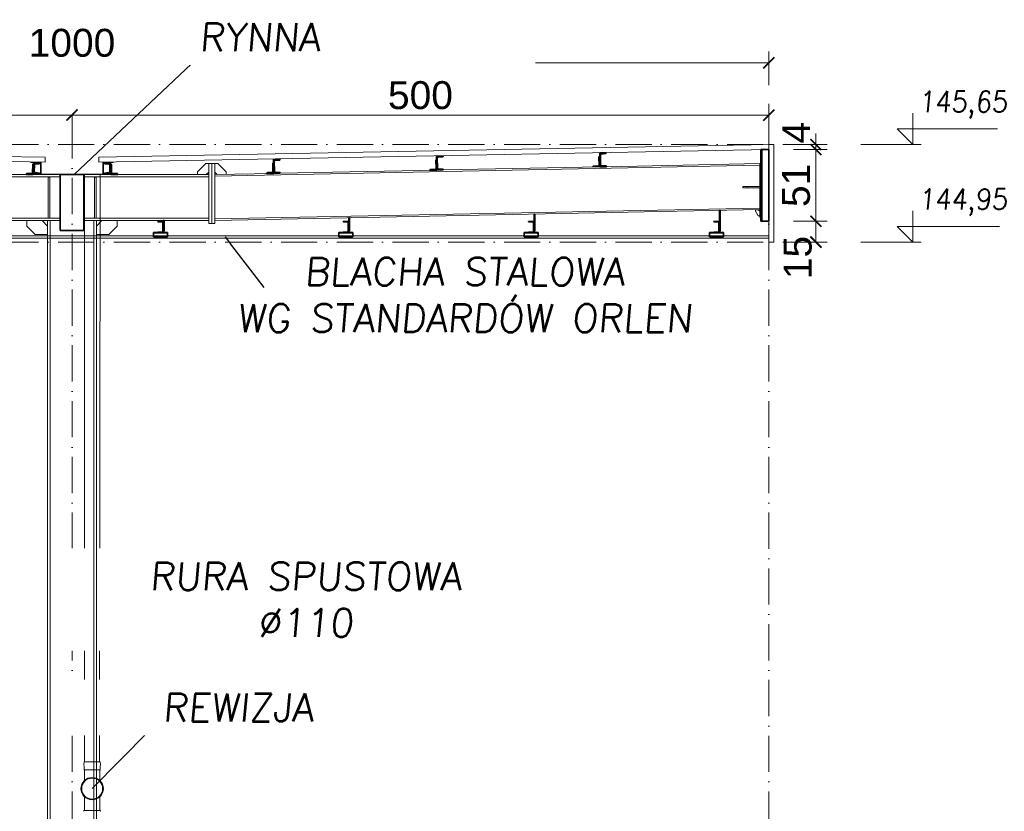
# Model space of a CAD drawing. Extents: x 64716 to 7565828, y -87108 to 5881792.
# Tile 65 of 160: x 100809 to 107874, y 21513 to 27191. Entities that reach past the tile are written whole.
import ezdxf

# ---------------------------------------------------------------- set-up
doc = ezdxf.new("R2010")
doc.units = 0
doc.header["$MEASUREMENT"] = 0
doc.linetypes.add('DASHDOT', pattern=[20, 13, -3.4, 0.2, -3.4])
for name, color, linetype in [('100_rzut_okna', 1, 'Continuous'), ('Rbcs_EX_Profile', 7, 'Continuous'), ('TB_CIENKA', 5, 'Continuous'), ('xxOś 2_rysunek_Widok ogólny_Dimension_', 7, 'Continuous')]:
    doc.layers.add(name, color=color, linetype=linetype)
for name, color, linetype, lineweight in [('a___wymiary', 46, 'Continuous', 18), ('BK_0.13', 4, 'Continuous', 9), ('BK_Opisy', 31, 'Continuous', 20), ('BK_Osie', 6, 'DASHDOT', 5), ('elementy wyposażenia', 95, 'Continuous', 15), ('gruby', 7, 'Continuous', 35), ('linii', 7, 'Continuous', 15), ('LINII OPIS', 7, 'Continuous', 9)]:
    doc.layers.add(name, color=color, linetype=linetype, lineweight=lineweight)
doc.styles.add('ARIAL', font='arial.ttf')
doc.styles.add('RBCS_dim1', font='simplex.shx', dxfattribs={"width": 0.9, "oblique": 5, "height": 3})
doc.styles.add('styl1', font='simplex.shx', dxfattribs={"oblique": 5})
doc.dimstyles.new('mosstowy 1-100', dxfattribs={"dimscale": 20, "dimtxt": 10, "dimasz": 4, "dimexe": 4, "dimexo": 4, "dimgap": 2, "dimtad": 1, "dimdec": 0, "dimlfac": 0.1, "dimtxsty": 'ARIAL', "dimblk": 'ARCHTICK', "dimcen": 4, "dimclrd": 4, "dimclre": 4, "dimclrt": 256, "dimadec": 0, "dimazin": 0, "dimtfac": 1, "dimtdec": 0, "dimtmove": 1, "dimatfit": 3, "dimfxl": 8, "dimfxlon": 1, "dimlwd": 9, "dimlwe": 9, "dimarcsym": 0})

# ---------------------------------------------------------------- blocks, each defined once
blk = doc.blocks.new('_ArchTick')
at = {"layer": '100_rzut_okna', "color": 0, "linetype": 'Continuous', "const_width": 0.15}
blk.add_lwpolyline([(-0.5, -0.5), (0.5, 0.5)], dxfattribs=at)
blk = doc.blocks.new('*D665')
at = {"layer": 'a___wymiary', "color": 4, "lineweight": 9}
for p, q in [((106362.3, 25745.4), (106602.3, 25745.4)), ((106522.3, 25595.4), (106522.3, 25745.4)), ((106362.3, 25595.4), (106602.3, 25595.4))]:
    blk.add_line(p, q, dxfattribs=at)
at = {"layer": 'Defpoints', "color": 0}
for p in [(106159.4, 25745.4), (106522.3, 25745.4), (106219.4, 25595.4)]:
    blk.add_point(p, dxfattribs=at)
at = {"layer": 'a___wymiary', "color": 4, "lineweight": 9, "xscale": 80, "yscale": 80, "zscale": 80}
for p, rotation in [((106522.3, 25745.4), 90), ((106522.3, 25595.4), 270)]:
    blk.add_blockref('_ArchTick', p, dxfattribs=dict(at, rotation=rotation))
at = {"layer": 'a___wymiary', "insert": (106392.5, 25484.8), "char_height": 200, "attachment_point": 5, "rotation": 90, "style": 'ARIAL'}
blk.add_mtext('15', dxfattribs=at)
blk = doc.blocks.new('*D666')
at = {"layer": 'a___wymiary', "color": 4, "lineweight": 9}
for p, q in [((106362.3, 26259.4), (106602.3, 26259.4)), ((106522.3, 25745.4), (106522.3, 26259.4)), ((106362.3, 25745.4), (106602.3, 25745.4))]:
    blk.add_line(p, q, dxfattribs=at)
at = {"layer": 'Defpoints', "color": 0}
for p in [(106159.4, 26259.4), (106522.3, 26259.4), (106159.4, 25745.4)]:
    blk.add_point(p, dxfattribs=at)
at = {"layer": 'a___wymiary', "color": 4, "lineweight": 9, "xscale": 80, "yscale": 80, "zscale": 80}
for p, rotation in [((106522.3, 26259.4), 90), ((106522.3, 25745.4), 270)]:
    blk.add_blockref('_ArchTick', p, dxfattribs=dict(at, rotation=rotation))
at = {"layer": 'a___wymiary', "insert": (106380.2, 26002.4), "char_height": 200, "attachment_point": 5, "rotation": 90, "style": 'ARIAL'}
blk.add_mtext('51', dxfattribs=at)
blk = doc.blocks.new('*D667')
at = {"layer": 'a___wymiary', "color": 4, "lineweight": 9}
for p, q in [((106522.3, 26295.4), (106522.3, 26375.4)), ((106362.3, 26295.4), (106602.3, 26295.4)), ((106522.3, 26259.4), (106522.3, 26295.4)), ((106362.3, 26259.4), (106602.3, 26259.4)), ((106522.3, 26259.4), (106522.3, 26179.4))]:
    blk.add_line(p, q, dxfattribs=at)
at = {"layer": 'Defpoints', "color": 0}
for p in [(106201.9, 26295.4), (106522.3, 26295.4), (106159.4, 26259.4)]:
    blk.add_point(p, dxfattribs=at)
at = {"layer": 'a___wymiary', "color": 4, "lineweight": 9, "xscale": 80, "yscale": 80, "zscale": 80}
for p, rotation in [((106522.3, 26295.4), 270), ((106522.3, 26259.4), 90)]:
    blk.add_blockref('_ArchTick', p, dxfattribs=dict(at, rotation=rotation))
at = {"layer": 'a___wymiary', "insert": (106380.3, 26379.9), "char_height": 200, "attachment_point": 5, "rotation": 90, "style": 'ARIAL'}
blk.add_mtext('4', dxfattribs=at)
blk = doc.blocks.new('*D669')
at = {"layer": 'a___wymiary', "color": 4, "lineweight": 9}
for p, q in [((96184.4, 26375.4), (96184.4, 26586.3)), ((96184.4, 26506.3), (101184.4, 26506.3)), ((101184.4, 26506.3), (101184.4, 26426.3))]:
    blk.add_line(p, q, dxfattribs=at)
at = {"layer": 'Defpoints', "color": 0}
for p in [(101184.4, 26509.4), (101184.4, 26506.3), (96184.4, 26295.4)]:
    blk.add_point(p, dxfattribs=at)
at = {"layer": 'a___wymiary', "color": 4, "lineweight": 9, "xscale": 80, "yscale": 80, "zscale": 80, "rotation": 180}
blk.add_blockref('_ArchTick', (96184.4, 26506.3), dxfattribs=at)
at = {"layer": 'a___wymiary', "color": 4, "lineweight": 9, "xscale": 80, "yscale": 80, "zscale": 80}
blk.add_blockref('_ArchTick', (101184.4, 26506.3), dxfattribs=at)
at = {"layer": 'a___wymiary', "insert": (98684.4, 26648.4), "char_height": 200, "attachment_point": 5, "style": 'ARIAL'}
blk.add_mtext('500', dxfattribs=at)
blk = doc.blocks.new('*D670')
at = {"layer": 'a___wymiary', "color": 4, "lineweight": 9}
for p, q in [((106184.4, 26375.4), (106184.4, 26586.3)), ((101184.4, 26506.3), (101184.4, 26426.3)), ((101184.4, 26506.3), (106184.4, 26506.3))]:
    blk.add_line(p, q, dxfattribs=at)
at = {"layer": 'Defpoints', "color": 0}
for p in [(101184.4, 26509.4), (106184.4, 26506.3), (106184.4, 26295.4)]:
    blk.add_point(p, dxfattribs=at)
at = {"layer": 'a___wymiary', "color": 4, "lineweight": 9, "xscale": 80, "yscale": 80, "zscale": 80, "rotation": 180}
blk.add_blockref('_ArchTick', (101184.4, 26506.3), dxfattribs=at)
at = {"layer": 'a___wymiary', "color": 4, "lineweight": 9, "xscale": 80, "yscale": 80, "zscale": 80}
blk.add_blockref('_ArchTick', (106184.4, 26506.3), dxfattribs=at)
at = {"layer": 'a___wymiary', "insert": (103684.4, 26648.4), "char_height": 200, "attachment_point": 5, "style": 'ARIAL'}
blk.add_mtext('500', dxfattribs=at)
blk = doc.blocks.new('*D671')
at = {"layer": 'a___wymiary', "color": 4, "lineweight": 9}
for p, q in [((96184.4, 26721.5), (96184.4, 26961.5)), ((106184.4, 26721.5), (106184.4, 26961.5)), ((106184.4, 26881.5), (96184.4, 26881.5))]:
    blk.add_line(p, q, dxfattribs=at)
at = {"layer": 'Defpoints', "color": 0}
for p in [(96184.4, 26881.5), (96184.4, 26430.3), (106184.4, 26430.3)]:
    blk.add_point(p, dxfattribs=at)
at = {"layer": 'a___wymiary', "color": 4, "lineweight": 9, "xscale": 80, "yscale": 80, "zscale": 80, "rotation": 180}
blk.add_blockref('_ArchTick', (96184.4, 26881.5), dxfattribs=at)
at = {"layer": 'a___wymiary', "color": 4, "lineweight": 9, "xscale": 80, "yscale": 80, "zscale": 80}
blk.add_blockref('_ArchTick', (106184.4, 26881.5), dxfattribs=at)
at = {"layer": 'a___wymiary', "insert": (101184.4, 27023.7), "char_height": 200, "attachment_point": 5, "style": 'ARIAL'}
blk.add_mtext('1000', dxfattribs=at)
blk = doc.blocks.new('ghgfhhfh')
at = {"layer": 'gruby', "linetype": 'Continuous'}
for p, q in [((-58465.5, -44415.5), (-58457.5, -44415.5)), ((-58465.5, -44415.5), (-58465.5, -44440.5)), ((-58407.5, -44415.5), (-58457.5, -44415.5)), ((-58457.5, -44415.5), (-58457.5, -44929.5)), ((-58412, -44415.5), (-58453, -44415.5)), ((-58407.5, -44929.5), (-58407.5, -44415.5)), ((-61915.5, -44485.2), (-61961.5, -44486.1)), ((-61961.5, -44486.1), (-61959.5, -44586.1)), ((-61956.7, -44501.6), (-61956.2, -44498.9)), ((-61955.3, -44570.5), (-61956.7, -44501.6)), ((-61956.2, -44498.9), (-61954.8, -44496.6)), ((-61954.8, -44496.6), (-61952.5, -44495)), ((-61952.5, -44495), (-61950.4, -44494.5)), ((-61950.4, -44494.5), (-61918.2, -44491.2)), ((-61918.2, -44491.2), (-61917.3, -44491)), ((-61917.3, -44491), (-61916.3, -44490.3)), ((-61916.3, -44490.3), (-61915.7, -44489.3)), ((-61915.7, -44489.3), (-61915.5, -44488.2)), ((-61915.5, -44488.2), (-61915.5, -44485.2)), ((-60796.7, -44489.9), (-60796.9, -44491.3)), ((-60795.8, -44549.8), (-60796.9, -44491.3)), ((-60796, -44488.8), (-60796.7, -44489.9)), ((-60794.8, -44488), (-60796, -44488.8)), ((-60793.5, -44487.7), (-60794.8, -44488)), ((-60791, -44487.7), (-60793.5, -44487.7)), ((-60745.5, -44461.8), (-60791.5, -44462.7)), ((-60789.5, -44562.7), (-60791.5, -44462.7)), ((-60786.7, -44478.2), (-60786.2, -44475.5)), ((-60785.3, -44547.1), (-60786.7, -44478.2)), ((-60786.2, -44475.5), (-60784.8, -44473.2)), ((-60784.8, -44473.2), (-60782.5, -44471.6)), ((-60782.5, -44471.6), (-60780.4, -44471.1)), ((-60780.4, -44471.1), (-60748.2, -44467.8)), ((-60748.2, -44467.8), (-60747.3, -44467.6)), ((-60747.3, -44467.6), (-60746.3, -44466.9)), ((-60746.3, -44466.9), (-60745.7, -44465.9)), ((-60745.7, -44465.9), (-60745.5, -44464.8)), ((-60745.5, -44464.8), (-60745.5, -44461.8)), ((-59626.7, -44466.6), (-59626.9, -44467.9)), ((-59626.9, -44467.9), (-59625.8, -44526.4)), ((-59626, -44465.4), (-59626.7, -44466.6)), ((-59624.8, -44464.6), (-59626, -44465.4)), ((-59623.5, -44464.3), (-59624.8, -44464.6)), ((-59621, -44464.3), (-59623.5, -44464.3)), ((-59575.5, -44438.4), (-59621.5, -44439.3)), ((-59621.5, -44439.3), (-59619.5, -44539.3)), ((-59616.7, -44454.8), (-59616.2, -44452.1)), ((-59615.3, -44523.7), (-59616.7, -44454.8)), ((-59616.2, -44452.1), (-59614.8, -44449.8)), ((-59614.8, -44449.8), (-59612.5, -44448.2)), ((-59612.5, -44448.2), (-59610.4, -44447.7)), ((-59610.4, -44447.7), (-59578.2, -44444.4)), ((-59578.2, -44444.4), (-59577.3, -44444.2)), ((-59577.3, -44444.2), (-59576.3, -44443.5)), ((-59576.3, -44443.5), (-59575.7, -44442.5)), ((-59575.7, -44442.5), (-59575.5, -44441.4)), ((-59575.5, -44441.4), (-59575.5, -44438.4)), ((-58457.5, -44440.5), (-58465.5, -44440.5)), ((-58465.5, -44440.5), (-58465.5, -44615.5)), ((-58457.5, -44451.2), (-58462.5, -44451.2)), ((-58462.5, -44451.2), (-58462.5, -44611.2)), ((-63691, -44581.4), (-63689.8, -44522.9)), ((-63689.5, -44521.6), (-63689.8, -44522.9)), ((-63688.7, -44520.4), (-63689.5, -44521.6)), ((-63687.6, -44519.7), (-63688.7, -44520.4)), ((-63686.2, -44519.5), (-63687.6, -44519.7)), ((-63683.7, -44519.5), (-63686.2, -44519.5)), ((-63683.7, -44519.5), (-63685.2, -44594.5)), ((-63683.5, -44509.5), (-63685.1, -44589.5)), ((-63638.5, -44510.4), (-63683.5, -44509.5)), ((-63678.8, -44572.9), (-63677.8, -44526.3)), ((-63678.2, -44576), (-63678.8, -44572.9)), ((-63676.5, -44578.6), (-63678.2, -44576)), ((-63677.8, -44526.3), (-63677.2, -44523.3)), ((-63677.2, -44523.3), (-63675.4, -44520.7)), ((-63675.4, -44520.7), (-63672.8, -44519.1)), ((-63672.8, -44519.1), (-63670.3, -44518.5)), ((-63670.3, -44518.5), (-63642.3, -44516.8)), ((-63642.3, -44516.8), (-63641.1, -44516.6)), ((-63641.1, -44516.6), (-63639.8, -44515.7)), ((-63639.8, -44515.7), (-63638.9, -44514.4)), ((-63638.9, -44514.4), (-63638.6, -44512.9)), ((-63638.6, -44512.9), (-63638.5, -44510.4)), ((-63131.5, -44509.5), (-63176.5, -44510.4)), ((-63176.5, -44510.4), (-63176.5, -44512.9)), ((-63176.5, -44512.9), (-63176.1, -44514.4)), ((-63176.1, -44514.4), (-63175.2, -44515.7)), ((-63175.2, -44515.7), (-63173.9, -44516.6)), ((-63173.9, -44516.6), (-63172.7, -44516.8)), ((-63172.7, -44516.8), (-63144.7, -44518.5)), ((-63144.7, -44518.5), (-63142.3, -44519.1)), ((-63142.3, -44519.1), (-63139.6, -44520.7)), ((-63139.6, -44520.7), (-63137.8, -44523.3)), ((-63136.8, -44576), (-63138.5, -44578.6)), ((-63137.8, -44523.3), (-63137.2, -44526.3)), ((-63136.2, -44572.9), (-63137.2, -44526.3)), ((-63136.2, -44572.9), (-63136.8, -44576)), ((-63131.5, -44509.5), (-63129.9, -44589.5)), ((-63128.8, -44519.5), (-63131.3, -44519.5)), ((-63129.8, -44594.5), (-63131.3, -44519.5)), ((-63127.4, -44519.7), (-63128.8, -44519.5)), ((-63126.3, -44520.4), (-63127.4, -44519.7)), ((-63125.5, -44521.6), (-63126.3, -44520.4)), ((-63125.2, -44522.9), (-63125.5, -44521.6)), ((-63125.2, -44522.9), (-63124.1, -44581.4)), ((-61966.3, -44575.9), (-61967.7, -44578.2)), ((-61966.7, -44513.3), (-61966.9, -44514.7)), ((-61965.8, -44573.2), (-61966.9, -44514.7)), ((-61966, -44512.2), (-61966.7, -44513.3)), ((-61965.8, -44573.2), (-61966.3, -44575.9)), ((-61964.8, -44511.4), (-61966, -44512.2)), ((-61963.5, -44511.1), (-61964.8, -44511.4)), ((-61961, -44511.1), (-61963.5, -44511.1)), ((-61954.7, -44573.1), (-61955.3, -44570.5)), ((-61953.2, -44575.4), (-61954.7, -44573.1)), ((-61950.9, -44576.8), (-61953.2, -44575.4)), ((-61948.7, -44577.3), (-61950.9, -44576.8)), ((-61916.4, -44579.3), (-61948.7, -44577.3)), ((-60839.3, -44559.8), (-60839.6, -44561.2)), ((-60839.6, -44561.2), (-60839.5, -44563.7)), ((-60839.5, -44563.7), (-60789.5, -44562.7)), ((-60838.6, -44558.7), (-60839.3, -44559.8)), ((-60837.5, -44557.9), (-60838.6, -44558.7)), ((-60836.1, -44557.6), (-60837.5, -44557.9)), ((-60802.6, -44556.9), (-60836.1, -44557.6)), ((-60800, -44556.3), (-60802.6, -44556.9)), ((-60797.7, -44554.8), (-60800, -44556.3)), ((-60796.3, -44552.5), (-60797.7, -44554.8)), ((-60795.8, -44549.8), (-60796.3, -44552.5)), ((-60789.5, -44562.7), (-60743.5, -44561.8)), ((-60784.7, -44549.7), (-60785.3, -44547.1)), ((-60783.2, -44552), (-60784.7, -44549.7)), ((-60780.9, -44553.4), (-60783.2, -44552)), ((-60778.7, -44553.9), (-60780.9, -44553.4)), ((-60746.4, -44555.9), (-60778.7, -44553.9)), ((-60745.5, -44556.1), (-60746.4, -44555.9)), ((-60744.5, -44556.7), (-60745.5, -44556.1)), ((-60743.8, -44557.6), (-60744.5, -44556.7)), ((-60743.6, -44558.8), (-60743.8, -44557.6)), ((-60743.5, -44561.8), (-60743.6, -44558.8)), ((-59669.3, -44536.4), (-59669.6, -44537.8)), ((-59669.6, -44537.8), (-59669.5, -44540.3)), ((-59668.6, -44535.3), (-59669.3, -44536.4)), ((-59667.5, -44534.5), (-59668.6, -44535.3)), ((-59666.1, -44534.2), (-59667.5, -44534.5)), ((-59632.6, -44533.5), (-59666.1, -44534.2)), ((-59630, -44533), (-59632.6, -44533.5)), ((-59627.7, -44531.4), (-59630, -44533)), ((-59626.3, -44529.1), (-59627.7, -44531.4)), ((-59625.8, -44526.4), (-59626.3, -44529.1)), ((-59619.5, -44539.3), (-59573.5, -44538.4)), ((-59614.7, -44526.3), (-59615.3, -44523.7)), ((-59613.2, -44528.6), (-59614.7, -44526.3)), ((-59610.9, -44530), (-59613.2, -44528.6)), ((-59608.7, -44530.5), (-59610.9, -44530)), ((-59576.4, -44532.5), (-59608.7, -44530.5)), ((-59575.5, -44532.7), (-59576.4, -44532.5)), ((-59574.5, -44533.3), (-59575.5, -44532.7)), ((-59573.8, -44534.2), (-59574.5, -44533.3)), ((-59573.6, -44535.4), (-59573.8, -44534.2)), ((-59573.5, -44538.4), (-59573.6, -44535.4)), ((-63734.9, -44589.7), (-63735.2, -44591)), ((-63735.2, -44591), (-63735.2, -44593.5)), ((-63735.2, -44593.5), (-63685.2, -44594.5)), ((-63734.1, -44588.6), (-63734.9, -44589.7)), ((-63732.9, -44587.8), (-63734.1, -44588.6)), ((-63731.6, -44587.6), (-63732.9, -44587.8)), ((-63698.1, -44588.2), (-63731.6, -44587.6)), ((-63695.4, -44587.8), (-63698.1, -44588.2)), ((-63693.1, -44586.3), (-63695.4, -44587.8)), ((-63691.5, -44584.1), (-63693.1, -44586.3)), ((-63691, -44581.4), (-63691.5, -44584.1)), ((-63685.1, -44589.5), (-63640.1, -44590.4)), ((-63674, -44580.4), (-63676.5, -44578.6)), ((-63671.6, -44581), (-63674, -44580.4)), ((-63643.7, -44583.8), (-63671.6, -44581)), ((-63642.5, -44584.2), (-63643.7, -44583.8)), ((-63641.2, -44585), (-63642.5, -44584.2)), ((-63640.3, -44586.4), (-63641.2, -44585)), ((-63640.1, -44587.9), (-63640.3, -44586.4)), ((-63640.1, -44590.4), (-63640.1, -44587.9)), ((-63492.5, -44595), (-63492.5, -44995)), ((-63322.5, -44595), (-63492.5, -44595)), ((-63482.5, -44595), (-63482.5, -44595)), ((-63332.5, -44595), (-63482.5, -44595)), ((-63332.5, -44595), (-63332.5, -44595)), ((-63322.5, -44995), (-63322.5, -44595)), ((-63174.7, -44586.4), (-63175, -44587.9)), ((-63175, -44587.9), (-63174.9, -44590.4)), ((-63174.9, -44590.4), (-63129.9, -44589.5)), ((-63173.8, -44585), (-63174.7, -44586.4)), ((-63172.6, -44584.2), (-63173.8, -44585)), ((-63171.4, -44583.8), (-63172.6, -44584.2)), ((-63143.4, -44581), (-63171.4, -44583.8)), ((-63141, -44580.4), (-63143.4, -44581)), ((-63138.5, -44578.6), (-63141, -44580.4)), ((-63129.8, -44594.5), (-63079.8, -44593.5)), ((-63123.5, -44584.1), (-63124.1, -44581.4)), ((-63121.9, -44586.3), (-63123.5, -44584.1)), ((-63119.6, -44587.8), (-63121.9, -44586.3)), ((-63116.9, -44588.2), (-63119.6, -44587.8)), ((-63083.4, -44587.6), (-63116.9, -44588.2)), ((-63082.1, -44587.8), (-63083.4, -44587.6)), ((-63080.9, -44588.6), (-63082.1, -44587.8)), ((-63080.2, -44589.7), (-63080.9, -44588.6)), ((-63079.9, -44591), (-63080.2, -44589.7)), ((-63079.8, -44593.5), (-63079.9, -44591)), ((-62009.3, -44583.2), (-62009.6, -44584.6)), ((-62009.6, -44584.6), (-62009.5, -44587.1)), ((-62009.5, -44587.1), (-61959.5, -44586.1)), ((-62008.6, -44582.1), (-62009.3, -44583.2)), ((-62007.5, -44581.3), (-62008.6, -44582.1)), ((-62006.1, -44581), (-62007.5, -44581.3)), ((-61972.6, -44580.3), (-62006.1, -44581)), ((-61970, -44579.7), (-61972.6, -44580.3)), ((-61967.7, -44578.2), (-61970, -44579.7)), ((-61959.5, -44586.1), (-61913.5, -44585.2)), ((-61915.5, -44579.5), (-61916.4, -44579.3)), ((-61914.5, -44580.1), (-61915.5, -44579.5)), ((-61913.8, -44581), (-61914.5, -44580.1)), ((-61913.6, -44582.2), (-61913.8, -44581)), ((-61913.5, -44585.2), (-61913.6, -44582.2)), ((-58465.5, -44615.5), (-58457.5, -44615.5)), ((-58465.5, -44615.5), (-58465.5, -44751.3)), ((-58462.5, -44611.2), (-58457.5, -44611.2)), ((-58457.5, -44751.3), (-58465.5, -44751.3)), ((-58465.5, -44751.3), (-58465.5, -44901.3)), ((-58457.5, -44756.2), (-58462.5, -44756.2)), ((-58462.5, -44756.2), (-58462.5, -44896.2)), ((-58756.5, -44852.1), (-58762.5, -44852.2)), ((-58762.5, -44852.2), (-58762.5, -44937.5)), ((-58756.5, -45000.5), (-58756.5, -44852.1)), ((-62759.5, -44930.5), (-62792.5, -44930.5)), ((-62792.5, -44930.5), (-62792.5, -44933.5)), ((-62756.8, -44931.1), (-62759.5, -44930.5)), ((-62746.5, -44925), (-62752.5, -44925)), ((-62752.5, -44925), (-62752.5, -44937.5)), ((-62746.5, -45000.5), (-62746.5, -44925)), ((-61429.5, -44930.5), (-61462.5, -44930.5)), ((-61462.5, -44930.5), (-61462.5, -44933.5)), ((-61426.8, -44931.1), (-61429.5, -44930.5)), ((-61416.5, -44905.3), (-61422.5, -44905.4)), ((-61422.5, -44905.4), (-61422.5, -44937.5)), ((-61416.5, -45000.5), (-61416.5, -44905.3)), ((-60099.5, -44930.5), (-60132.5, -44930.5)), ((-60132.5, -44930.5), (-60132.5, -44933.5)), ((-60096.8, -44931.1), (-60099.5, -44930.5)), ((-60086.5, -44878.7), (-60092.5, -44878.8)), ((-60092.5, -44878.8), (-60092.5, -44937.5)), ((-60086.5, -45000.5), (-60086.5, -44878.7)), ((-58769.5, -44930.5), (-58802.5, -44930.5)), ((-58802.5, -44930.5), (-58802.5, -44933.5)), ((-58766.8, -44931.1), (-58769.5, -44930.5)), ((-58473.5, -44901.3), (-58465.5, -44901.3)), ((-58465.5, -44901.3), (-58457.5, -44901.3)), ((-58465.5, -44901.3), (-58465.5, -44929.5)), ((-58465.5, -44929.5), (-58457.5, -44929.5)), ((-58462.5, -44896.2), (-58457.5, -44896.2)), ((-58457.5, -44929.5), (-58407.5, -44929.5)), ((-58453, -44929.5), (-58412, -44929.5)), ((-63492.5, -44995), (-63322.5, -44995)), ((-63457.5, -44995), (-63357.5, -44995)), ((-62792.5, -44933.5), (-62759.5, -44933.5)), ((-62759.5, -44933.5), (-62758, -44933.8)), ((-62758, -44933.8), (-62756.7, -44934.7)), ((-62754.6, -44932.6), (-62756.8, -44931.1)), ((-62756.7, -44934.7), (-62755.8, -44936)), ((-62755.8, -44936), (-62755.5, -44937.5)), ((-62755.5, -45003.5), (-62755.5, -44937.5)), ((-62753, -44934.9), (-62754.6, -44932.6)), ((-62752.5, -44937.5), (-62753, -44934.9)), ((-62752.5, -44937.5), (-62752.5, -45003.5)), ((-62752.5, -45000.5), (-62746.5, -45000.5)), ((-61462.5, -44933.5), (-61429.5, -44933.5)), ((-61429.5, -44933.5), (-61428, -44933.8)), ((-61428, -44933.8), (-61426.7, -44934.7)), ((-61424.6, -44932.6), (-61426.8, -44931.1)), ((-61426.7, -44934.7), (-61425.8, -44936)), ((-61425.8, -44936), (-61425.5, -44937.5)), ((-61425.5, -44937.5), (-61425.5, -45003.5)), ((-61423, -44934.9), (-61424.6, -44932.6)), ((-61422.5, -44937.5), (-61423, -44934.9)), ((-61422.5, -45003.5), (-61422.5, -44937.5)), ((-61422.5, -45000.5), (-61416.5, -45000.5)), ((-60132.5, -44933.5), (-60099.5, -44933.5)), ((-60099.5, -44933.5), (-60098, -44933.8)), ((-60098, -44933.8), (-60096.7, -44934.7)), ((-60094.6, -44932.6), (-60096.8, -44931.1)), ((-60096.7, -44934.7), (-60095.8, -44936)), ((-60095.8, -44936), (-60095.5, -44937.5)), ((-60095.5, -44937.5), (-60095.5, -45003.5)), ((-60093, -44934.9), (-60094.6, -44932.6)), ((-60092.5, -44937.5), (-60093, -44934.9)), ((-60092.5, -45003.5), (-60092.5, -44937.5)), ((-60092.5, -45000.5), (-60086.5, -45000.5)), ((-58802.5, -44933.5), (-58769.5, -44933.5)), ((-58769.5, -44933.5), (-58768, -44933.8)), ((-58768, -44933.8), (-58766.7, -44934.7)), ((-58764.6, -44932.6), (-58766.8, -44931.1)), ((-58766.7, -44934.7), (-58765.8, -44936)), ((-58765.8, -44936), (-58765.5, -44937.5)), ((-58765.5, -45003.5), (-58765.5, -44937.5)), ((-58763, -44934.9), (-58764.6, -44932.6)), ((-58762.5, -44937.5), (-58763, -44934.9)), ((-58762.5, -45003.5), (-58762.5, -44937.5)), ((-58756.5, -45000.5), (-58762.5, -45000.5)), ((-62792.5, -45010.5), (-62822.5, -45010.5)), ((-62822.5, -45010.5), (-62822.5, -45040.5)), ((-62722.5, -45013.5), (-62822.5, -45013.5)), ((-62822.5, -45040.5), (-62722.5, -45040.5)), ((-62759.5, -45007.5), (-62792.5, -45007.5)), ((-62792.5, -45007.5), (-62792.5, -45010.5)), ((-62792.5, -45010.5), (-62759.5, -45010.5)), ((-62758, -45007.2), (-62759.5, -45007.5)), ((-62759.5, -45010.5), (-62756.8, -45010)), ((-62722.5, -45010.5), (-62759.5, -45010.5)), ((-62756.7, -45006.4), (-62758, -45007.2)), ((-62756.8, -45010), (-62754.6, -45008.5)), ((-62755.8, -45005.1), (-62756.7, -45006.4)), ((-62755.5, -45003.5), (-62755.8, -45005.1)), ((-62754.6, -45008.5), (-62753, -45006.2)), ((-62753, -45006.2), (-62752.5, -45003.5)), ((-62722.5, -45040.5), (-62722.5, -45010.5)), ((-61462.5, -45010.5), (-61492.5, -45010.5)), ((-61492.5, -45010.5), (-61492.5, -45040.5)), ((-61392.5, -45013.5), (-61492.5, -45013.5)), ((-61492.5, -45040.5), (-61392.5, -45040.5)), ((-61429.5, -45007.5), (-61462.5, -45007.5)), ((-61462.5, -45007.5), (-61462.5, -45010.5)), ((-61462.5, -45010.5), (-61429.5, -45010.5)), ((-61428, -45007.2), (-61429.5, -45007.5)), ((-61429.5, -45010.5), (-61426.8, -45010)), ((-61392.5, -45010.5), (-61429.5, -45010.5)), ((-61426.7, -45006.4), (-61428, -45007.2)), ((-61426.8, -45010), (-61424.6, -45008.5)), ((-61425.8, -45005.1), (-61426.7, -45006.4)), ((-61425.5, -45003.5), (-61425.8, -45005.1)), ((-61424.6, -45008.5), (-61423, -45006.2)), ((-61423, -45006.2), (-61422.5, -45003.5)), ((-61392.5, -45040.5), (-61392.5, -45010.5)), ((-60132.5, -45010.5), (-60162.5, -45010.5)), ((-60162.5, -45010.5), (-60162.5, -45040.5)), ((-60062.5, -45013.5), (-60162.5, -45013.5)), ((-60162.5, -45040.5), (-60062.5, -45040.5)), ((-60099.5, -45007.5), (-60132.5, -45007.5)), ((-60132.5, -45007.5), (-60132.5, -45010.5)), ((-60132.5, -45010.5), (-60099.5, -45010.5)), ((-60098, -45007.2), (-60099.5, -45007.5)), ((-60099.5, -45010.5), (-60096.8, -45010)), ((-60062.5, -45010.5), (-60099.5, -45010.5)), ((-60096.7, -45006.4), (-60098, -45007.2)), ((-60096.8, -45010), (-60094.6, -45008.5)), ((-60095.8, -45005.1), (-60096.7, -45006.4)), ((-60095.5, -45003.5), (-60095.8, -45005.1)), ((-60094.6, -45008.5), (-60093, -45006.2)), ((-60093, -45006.2), (-60092.5, -45003.5)), ((-60062.5, -45040.5), (-60062.5, -45010.5)), ((-58802.5, -45010.5), (-58832.5, -45010.5)), ((-58832.5, -45010.5), (-58832.5, -45040.5)), ((-58732.5, -45013.5), (-58832.5, -45013.5)), ((-58832.5, -45040.5), (-58732.5, -45040.5)), ((-58769.5, -45007.5), (-58802.5, -45007.5)), ((-58802.5, -45007.5), (-58802.5, -45010.5)), ((-58802.5, -45010.5), (-58769.5, -45010.5)), ((-58768, -45007.2), (-58769.5, -45007.5)), ((-58769.5, -45010.5), (-58766.8, -45010)), ((-58732.5, -45010.5), (-58769.5, -45010.5)), ((-58766.7, -45006.4), (-58768, -45007.2)), ((-58766.8, -45010), (-58764.6, -45008.5)), ((-58765.8, -45005.1), (-58766.7, -45006.4)), ((-58765.5, -45003.5), (-58765.8, -45005.1)), ((-58764.6, -45008.5), (-58763, -45006.2)), ((-58763, -45006.2), (-58762.5, -45003.5)), ((-58732.5, -45040.5), (-58732.5, -45010.5))]:
    blk.add_line(p, q, dxfattribs=at)
at = {"layer": 'Rbcs_EX_Profile', "color": 0, "linetype": 'Continuous', "lineweight": -2}
for p, q in [((-62446.2, -44515), (-62506.2, -44575)), ((-62506.2, -44575), (-62506.2, -44595)), ((-62426.2, -44515), (-62446.2, -44515)), ((-62444.2, -44595), (-62426.2, -44577)), ((-62426.2, -44515), (-62426.2, -44577)), ((-62404.2, -44515), (-62426.2, -44515)), ((-62426.2, -44945), (-62426.2, -44515)), ((-62382.2, -44515), (-62404.2, -44515)), ((-62404.2, -44945), (-62404.2, -44515)), ((-62404.2, -44515), (-62404.2, -44945)), ((-62362.2, -44515), (-62382.2, -44515)), ((-62382.2, -44515), (-62382.2, -44945)), ((-58473.5, -44527.9), (-62382.2, -44606)), ((-62365.1, -44594.2), (-62382.2, -44577)), ((-62302.2, -44575), (-62362.2, -44515)), ((-62302.2, -44592.9), (-62302.2, -44575)), ((-61913.5, -44585.2), (-60789.5, -44562.7)), ((-60743.5, -44561.8), (-59619.5, -44539.3)), ((-59573.5, -44538.4), (-58473.5, -44516.4)), ((-58473.5, -44527.9), (-58473.5, -44516.4)), ((-58465.5, -44516.5), (-58473.5, -44516.5)), ((-58473.5, -44516.5), (-58473.5, -44681.4)), ((-58465.5, -44901.3), (-58465.5, -44516.5)), ((-64388.8, -44595), (-62426.2, -44595)), ((-64388.8, -44611.5), (-63492.5, -44611.5)), ((-63567.5, -44612.5), (-63579.5, -44612.5)), ((-63579.5, -44907.5), (-63579.5, -44612.5)), ((-63567.5, -44612.5), (-63567.5, -44907.5)), ((-63322.5, -44611.5), (-62426.2, -44611.5)), ((-63235, -44612.5), (-63247, -44612.5)), ((-63247, -44907.5), (-63247, -44612.5)), ((-63235, -44612.5), (-63235, -44907.5)), ((-62444.2, -44595), (-62506.2, -44595)), ((-62382.2, -44594.5), (-61959.5, -44586.1)), ((-58563.5, -44681.4), (-58593.5, -44681.4)), ((-58593.5, -44681.4), (-58593.5, -44689.4)), ((-58593.5, -44689.4), (-58563.5, -44689.4)), ((-58563.5, -44689.4), (-58563.5, -44681.4)), ((-58473.5, -44681.4), (-58563.5, -44681.4)), ((-58473.5, -44689.4), (-58563.5, -44689.4)), ((-58473.5, -44689.4), (-58473.5, -44681.4)), ((-58473.5, -44689.4), (-58473.5, -44901.3)), ((-62382.2, -44913.1), (-58473.5, -44834.9)), ((-62382.2, -44924.6), (-58473.5, -44846.4)), ((-58483.5, -44846.6), (-58503.5, -44847)), ((-58503.5, -44847), (-58503.5, -44856.4)), ((-58503.5, -44856.4), (-58483.5, -44891.4)), ((-58473.5, -44856.4), (-58483.5, -44846.6)), ((-58473.5, -44846.4), (-58473.5, -44834.9)), ((-64388.8, -44908.5), (-63492.5, -44908.5)), ((-64388.8, -44925), (-63492.5, -44925)), ((-63622.5, -44925), (-63732.5, -44925)), ((-63732.5, -44925), (-63732.5, -44965)), ((-63582.5, -44965), (-63622.5, -44925)), ((-63565, -44925), (-63582.5, -44925)), ((-63582.5, -44925), (-63582.5, -50004.5)), ((-63567.5, -44907.5), (-63579.5, -44907.5)), ((-63565, -44925), (-63565, -50004.5)), ((-63322.5, -44908.5), (-62426.2, -44908.5)), ((-63322.5, -44925), (-62426.2, -44925)), ((-63232.5, -44925), (-63250, -44925)), ((-63250, -44925), (-63250, -50004.5)), ((-63235, -44907.5), (-63247, -44907.5)), ((-63232.5, -50004.5), (-63232.5, -44925)), ((-63192.5, -44925), (-63232.5, -44965)), ((-63082.5, -44925), (-63192.5, -44925)), ((-63082.5, -44965), (-63082.5, -44925)), ((-58483.5, -44891.4), (-58473.5, -44891.4)), ((-63732.5, -44965), (-63672.5, -45025)), ((-63582.5, -45025), (-63582.5, -44965)), ((-63232.5, -44965), (-63232.5, -45025)), ((-63142.5, -45025), (-63082.5, -44965)), ((-62404.2, -44945), (-62426.2, -44945)), ((-62382.2, -44945), (-62404.2, -44945)), ((-63582.5, -45025), (-63672.5, -45025)), ((-63232.5, -45025), (-63142.5, -45025))]:
    blk.add_line(p, q, dxfattribs=at)
blk = doc.blocks.new('GFFGDFGDGFH')
at = {"layer": 'LINII OPIS'}
for points in [[(122987.2, 38779.4, 0), (122987.2, 38554.4, 0), (122874.7, 38666.9, 0), (122987.2, 38666.9, 0)], [(122987.2, 38779.4, 0), (122987.2, 38554.4, 0), (122874.7, 38666.9, 0), (122987.2, 38666.9, 0)], [(122940.9, 38666.9, 0), (123549.5, 38666.9, 0)], [(122940.9, 38666.9, 0), (123549.5, 38666.9, 0)], [(122987.2, 38666.9, 0), (123595.9, 38666.9, 0)], [(122987.2, 38666.9, 0), (123595.9, 38666.9, 0)], [(122615.9, 38554.4, 0), (123046.9, 38554.4, 0)], [(122615.9, 38554.4, 0), (123046.9, 38554.4, 0)], [(122987.2, 38079.4, 0), (122987.2, 37854.4, 0), (122874.7, 37966.9, 0), (122987.2, 37966.9, 0)], [(122987.2, 38079.4, 0), (122987.2, 37854.4, 0), (122874.7, 37966.9, 0), (122987.2, 37966.9, 0)], [(122987.2, 38079.4, 0), (122987.2, 37854.4, 0), (122874.7, 37966.9, 0), (122987.2, 37966.9, 0)], [(122987.2, 38079.4, 0), (122987.2, 37854.4, 0), (122874.7, 37966.9, 0), (122987.2, 37966.9, 0)], [(122987.2, 37966.9, 0), (123609.4, 37966.9, 0)], [(122987.2, 37966.9, 0), (123609.4, 37966.9, 0)], [(122987.2, 37966.9, 0), (123609.4, 37966.9, 0)], [(122987.2, 37966.9, 0), (123609.4, 37966.9, 0)], [(122615.9, 37854.4, 0), (123046.9, 37854.4, 0)]]:
    blk.add_polyline3d(points, dxfattribs=at)
at = {"layer": 'xxOś 2_rysunek_Widok ogólny_Dimension_', "color": 6, "char_height": 150, "attachment_point": 7, "style": 'RBCS_dim1'}
for s, insert in [('145,65', (123030.3, 38741.9)), ('144,95', (123030.3, 38041.9))]:
    blk.add_mtext(s, dxfattribs=dict(at, insert=insert))

msp = doc.modelspace()

# ---------------------------------------------------------------- linework, layer by layer
at = {"layer": 'BK_0.13'}
for p, q in [((96185.1, 26294.5), (100992.4, 26204.4)), ((106183.8, 26294.5), (101376.4, 26204.4)), ((96184.4, 26259.5), (100992.4, 26169.3)), ((106184.4, 26259.5), (101376.4, 26169.3)), ((100889.4, 26169.9), (100962.4, 26169.9)), ((100889.4, 26166.9), (100889.4, 26169.9)), ((100889.4, 26166.9), (100959.4, 26166.9)), ((100959.4, 26166.9), (100959.4, 26079.9)), ((100962.4, 26169.9), (100962.4, 26082.9)), ((100992.4, 26169.3), (100992.4, 26204.4)), ((101376.4, 26169.3), (101376.4, 26204.4)), ((101406.4, 26169.9), (101406.4, 26082.9)), ((101406.4, 26169.9), (101479.4, 26169.9)), ((101409.4, 26166.9), (101409.4, 26079.9)), ((101409.4, 26166.9), (101479.4, 26166.9)), ((101479.4, 26166.9), (101479.4, 26169.9)), ((100959.4, 26079.9), (101409.4, 26079.9)), ((100962.4, 26082.9), (101406.4, 26082.9)), ((106184.4, 25639.4), (96184.4, 25639.4)), ((106184.4, 25624.4), (96184.4, 25624.4))]:
    msp.add_line(p, q, dxfattribs=at)
msp.add_lwpolyline([(106219.4, 25595.4), (106219.4, 26295.4), (106184.4, 26295.4), (106184.4, 25595.4)], close=True, dxfattribs=at)
at = {"layer": 'BK_Osie', "ltscale": 20}
for p, q in [((101184.4, 18995.4), (101184.4, 26509.4)), ((101184.4, 18995.4), (101184.4, 26509.4)), ((106184.4, 18995.4), (106184.4, 26509.4)), ((106184.4, 18995.4), (106184.4, 26509.4)), ((94684.4, 26295.4), (106434.4, 26295.4)), ((94684.4, 26295.4), (106434.4, 26295.4)), ((94684.4, 25595.4), (106434.4, 25595.4))]:
    msp.add_line(p, q, dxfattribs=at)
at = {"layer": 'elementy wyposażenia', "color": 252, "true_color": 0x919191}
for p, q in [((101274.4, 26079.9), (101274.4, 21866.9)), ((101386.1, 26079.8), (101382.4, 21866.9)), ((101274.4, 21866.9), (101384, 21866.9)), ((101271.4, 21810.8), (101386.8, 21810.6)), ((101383.5, 21616.5), (101383.4, 21517.6)), ((101388.9, 21517.6), (101269.6, 21517.8))]:
    msp.add_line(p, q, dxfattribs=at)
at = {"layer": 'elementy wyposażenia', "color": 252, "true_color": 0x919191, "flags": 128}
for points in [[(101274.2, 21734.1), (101274.4, 21807.4), (101271.4, 21810.8), (101271.5, 21839.4)], [(101271.5, 21861.2), (101271.5, 21867), (101386.9, 21866.8), (101386.9, 21861)], [(101386.8, 21839.2), (101386.8, 21810.6), (101383.9, 21807.2), (101383.7, 21734.4)], [(101273.9, 21517.8), (101274, 21617.1)]]:
    msp.add_lwpolyline(points, dxfattribs=at)
at = {"layer": 'elementy wyposażenia', "color": 252, "true_color": 0x919191}
for radius in [80.3, 75.3]:
    msp.add_circle((101329.1, 21675.5), radius, dxfattribs=at)
for centre, radius, start, end in [((101298.3, 21850.3), 28.9, 157.77738, 202.02756), ((101360, 21850.2), 28.9, 337.77738, 22.02756), ((101280.1, 21519.4), 10.7, 188.553, 216.72218), ((101378.3, 21519.2), 10.7, 323.1182, 351.28739)]:
    msp.add_arc(centre, radius, start, end, dxfattribs=at)
at = {"layer": 'TB_CIENKA', "lineweight": 25}
for p, q in [((102042.7, 26874), (101199.4, 26081.5)), ((102615, 26874), (102042.7, 26874)), ((105770.2, 25270), (102562.1, 25270)), ((101567.5, 23021.4), (101319.4, 22787.5)), ((104181.5, 23021.4), (101567.5, 23021.4)), ((101730.6, 22082), (101329.1, 21675.5)), ((103008.1, 22076), (101730.6, 22082))]:
    msp.add_line(p, q, dxfattribs=at)

# ---------------------------------------------------------------- block references
at = {"layer": 'linii'}
msp.add_blockref('GFFGDFGDGFH', (-15770.6, -12259), dxfattribs=at)

# ---------------------------------------------------------------- texts
at = {"layer": 'BK_Opisy', "insert": (102375.6, 22257.1), "char_height": 200, "width": 3757.785, "attachment_point": 5, "style": 'styl1', "bg_fill": 2}
msp.add_mtext('{REWIZJA}', dxfattribs=at)

# ---------------------------------------------------------------- dimensions: what is measured, and where the dimension line sits
at = {"layer": 'a___wymiary'}
for base, p1, p2, picture, middle in [((96184.4, 26881.5), (106184.4, 26430.3), (96184.4, 26430.3), '*D671', (101184.4, 27023.7)), ((101184.4, 26506.3), (96184.4, 26295.4), (101184.4, 26509.4), '*D669', (98684.4, 26648.4)), ((106184.4, 26506.3), (101184.4, 26509.4), (106184.4, 26295.4), '*D670', (103684.4, 26648.4))]:
    dim = msp.add_linear_dim(base=base, p1=p1, p2=p2, dimstyle='mosstowy 1-100', override={"dimblk": 'ArchTick'}, dxfattribs=at)
    dim.commit()
    dim.dimension.update_dxf_attribs({"geometry": picture, "text_midpoint": middle})
for base, p1, p2, picture, middle in [((106522.3, 26295.4), (106159.4, 26259.4), (106201.9, 26295.4), '*D667', (106520.3, 26379.9)), ((106522.3, 25745.4), (106219.4, 25595.4), (106159.4, 25745.4), '*D665', (106534.6, 25484.8))]:
    dim = msp.add_linear_dim(base=base, p1=p1, p2=p2, angle=90, dimstyle='mosstowy 1-100', override={"dimblk": 'ArchTick'}, dxfattribs=at)
    dim.commit()
    dim.dimension.update_dxf_attribs({"geometry": picture, "text_midpoint": middle, "dimtype": 160})
dim = msp.add_linear_dim(base=(106522.3, 26259.4), p1=(106159.4, 25745.4), p2=(106159.4, 26259.4), angle=90, dimstyle='mosstowy 1-100', override={"dimblk": 'ArchTick'}, dxfattribs=at)
dim.commit()
dim.dimension.update_dxf_attribs({"geometry": '*D666', "text_midpoint": (106380.2, 26002.4)})

# ---------------------------------------------------------------- next in the draw order: texts
at = {"layer": 'BK_Opisy', "char_height": 200, "width": 3757.785, "attachment_point": 5, "style": 'styl1', "bg_fill": 2}
for s, insert in [('{RYNNA}', (102530.7, 27064.9)), ('{BLACHA STALOWA\\PWG STANDARDÓW ORLEN}', (104000.1, 25216.9)), ('{RURA SPUSTOWA\\P%%C110}', (102859.7, 23031.9))]:
    msp.add_mtext(s, dxfattribs=dict(at, insert=insert))

# ---------------------------------------------------------------- next in the draw order: linework, layer by layer
at = {"layer": 'TB_CIENKA', "lineweight": 25}
msp.add_line((102562.1, 25270), (102284.8, 25633.1), dxfattribs=at)

# ---------------------------------------------------------------- next in the draw order: block references
at = {"layer": 'a___wymiary'}
msp.add_blockref('ghgfhhfh', (164592, 70674.8), dxfattribs=at)

doc.saveas('drawing.dxf')
